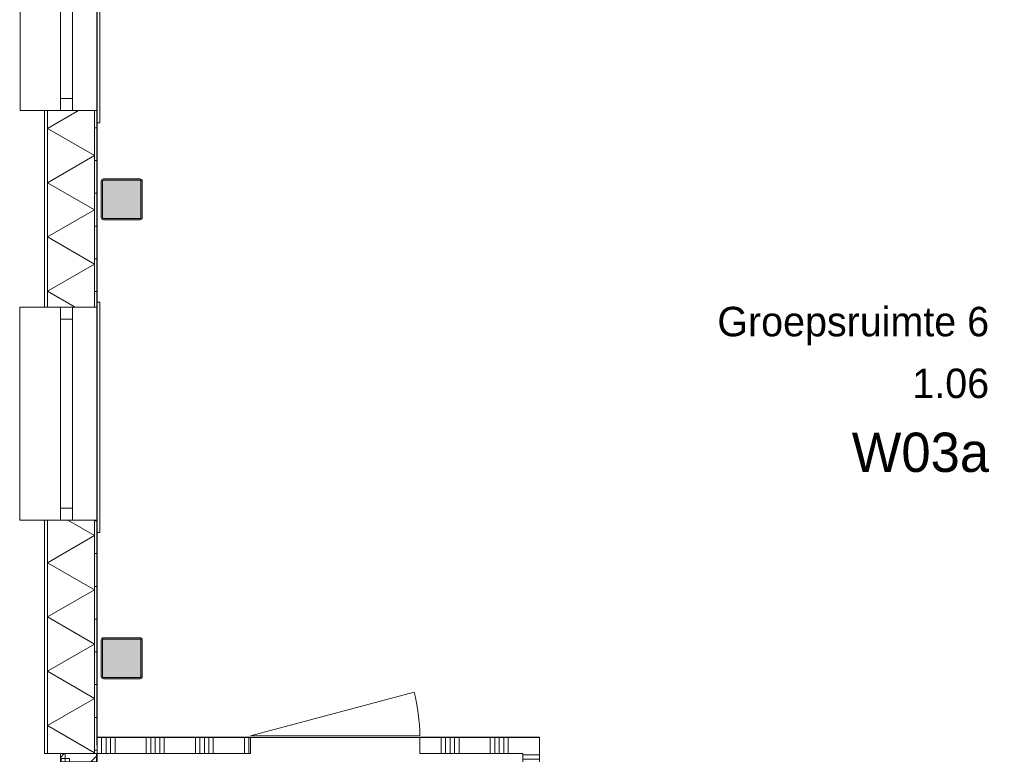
# Model space of a CAD drawing. Header units: millimetres. Extents: x -850 to 154668, y -25041 to 71030.
# Tile 77 of 211: x -472 to 5538, y 42575 to 47060. Entities that reach past the tile are written whole.
import ezdxf
from ezdxf.enums import TextEntityAlignment as Align

# ---------------------------------------------------------------- set-up
doc = ezdxf.new("R2010")
doc.units = ezdxf.units.MM
doc.header["$MEASUREMENT"] = 0
doc.linetypes.add('B0703', pattern=[468.700004, 312.5, -156.200004])
doc.linetypes.add('Wipeout_Contour', pattern=[1000, 0, -1000])
for name, color, linetype in [('New_21 Buitenwanden', 7, 'Continuous'), ('New_21 Buitenwanden Doorsnede-arcering', 7, 'Continuous'), ('New_21 Buitenwanden Laagscheidingslijnen', 7, 'Continuous'), ('New_21 Buitenwanden Ramen', 7, 'Continuous'), ('New_21 Vliesgevels', 7, 'Continuous'), ('New_21 Vliesgevels Afdek-arcering', 7, 'Continuous'), ('New_21 Vliesgevels Doorsnede-arcering', 7, 'Continuous'), ('New_22 NC Binnenwanden', 7, 'Continuous'), ('New_22 NC Binnenwanden Deuren', 7, 'Continuous'), ('New_22 NC Binnenwanden Doorsnede-arcering', 7, 'Continuous'), ('New_22 NC Binnenwanden Laagscheidingslijnen', 7, 'Continuous'), ('New_23 Vloeren', 7, 'Continuous'), ('New_Z Ruimtefuncties', 7, 'Continuous'), ('New_Z Ruimtefuncties Zone omranding', 7, 'Continuous'), ('New_Z Ruimtefuncties Zone tekst', 7, 'Continuous'), ('S-COLS-____-OTLN.RVT S', 7, 'Continuous'), ('S-COLS-____-OTLN.RVT S 2D arcering', 7, 'Continuous')]:
    doc.layers.add(name, color=color, linetype=linetype)
doc.styles.add('GENERATED_STYLE_1', font='txt')
doc.styles.add('GENERATED_STYLE_2', font='txt')
pattern_1 = [(45, (0, 0), (-176.7767, 176.7767), []), (45, (-35.36, 35.36), (-176.7767, 176.7767), []), (45, (-70.7, 70.7), (-176.7767, 176.7767), [])]
pattern_2 = [(1e-14, (0, 0), (0, 200), [])]

# ---------------------------------------------------------------- blocks, each defined once
blk = doc.blocks.new('Slab_3_2', base_point=(0, 51154.6))
at = {"layer": 'New_23 Vloeren', "color": 1, "linetype": 'Continuous', "lineweight": 0, "flags": 128}
blk.add_lwpolyline([(2, 17060), (-0.3, 51154.6), (0, 51154.6), (0, 66760), (25600, 66760), (25600, 49879.9), (31400.4, 49880)], dxfattribs=at)
blk = doc.blocks.new('Curtain Wall_103_2')
at = {"layer": 'New_21 Vliesgevels', "color": 1, "linetype": 'Continuous', "lineweight": 0}
for p, q in [((-4, 42580), (-224, 42580)), ((-4, 39540), (-224, 39540))]:
    blk.add_line(p, q, dxfattribs=at)
at = {"layer": 'New_21 Vliesgevels', "color": 9, "linetype": 'B0703', "lineweight": 0, "flags": 128}
for points in [[(-224, 42580), (-224, 42530)], [(-4, 42580), (-224, 42580)], [(-4, 42530), (-4, 42580)], [(-224, 42530), (-219, 42530)], [(-219, 42550), (-169, 42550)], [(-219, 42530), (-219, 42550)], [(-169, 42550), (-169, 42530)], [(-169, 42530), (-4, 42530)], [(-219, 41085), (-224, 41085)], [(-224, 41085), (-224, 41035)], [(-219, 41065), (-219, 41085)], [(-169, 41065), (-219, 41065)], [(-219, 41035), (-219, 41055)], [(-219, 41055), (-169, 41055)], [(-4, 41085), (-169, 41085)], [(-169, 41085), (-169, 41065)], [(-169, 41055), (-169, 41035)], [(-4, 41035), (-4, 41085)], [(-224, 41035), (-219, 41035)], [(-169, 41035), (-4, 41035)], [(-219, 39590), (-224, 39590)], [(-224, 39590), (-224, 39540)], [(-219, 39570), (-219, 39590)], [(-169, 39570), (-219, 39570)], [(-4, 39590), (-169, 39590)], [(-169, 39590), (-169, 39570)], [(-4, 39540), (-4, 39590)], [(-224, 39540), (-4, 39540)]]:
    blk.add_lwpolyline(points, dxfattribs=at)
at = {"color": 254, "linetype": 'Wipeout_Contour', "lineweight": 0, "ltscale": 167230.683789}
blk.add_wipeout([(-169, 41085), (-4, 41085), (-4, 42530), (-169, 42530)], dxfattribs=at).dxf.layer = 'New_21 Vliesgevels Afdek-arcering'
at = {"color": 254, "linetype": 'Wipeout_Contour', "lineweight": 0, "ltscale": 161250.709167}
blk.add_wipeout([(-169, 39590), (-4, 39590), (-4, 41035), (-169, 41035)], dxfattribs=at).dxf.layer = 'New_21 Vliesgevels Afdek-arcering'
at = {"layer": 'New_21 Vliesgevels', "color": 1, "linetype": 'Continuous', "lineweight": 0}
for p, q in [((-4, 42580), (-4, 42530)), ((-4, 41085), (-4, 41035)), ((-4, 39590), (-4, 39540))]:
    blk.add_line(p, q, dxfattribs=at)
at = {"layer": 'New_21 Vliesgevels', "color": 1, "linetype": 'Continuous', "lineweight": 0, "flags": 128}
for points in [[(-4, 41085), (-4, 42530)], [(-4, 39590), (-4, 41035)]]:
    blk.add_lwpolyline(points, dxfattribs=at)
at = {"color": 254, "linetype": 'Wipeout_Contour', "lineweight": 0, "ltscale": 167231.831006}
blk.add_wipeout([(-169, 41085), (-169, 42530), (-219, 42530), (-219, 41085)], dxfattribs=at).dxf.layer = 'New_21 Vliesgevels Afdek-arcering'
at = {"color": 254, "linetype": 'Wipeout_Contour', "lineweight": 0, "ltscale": 161251.898959}
blk.add_wipeout([(-169, 39590), (-169, 41035), (-219, 41035), (-219, 39590)], dxfattribs=at).dxf.layer = 'New_21 Vliesgevels Afdek-arcering'
at = {"layer": 'New_21 Vliesgevels', "color": 1, "linetype": 'Continuous', "lineweight": 0}
for p, q in [((-169, 42550), (-169, 42530)), ((-4, 42530), (-169, 42530)), ((-169, 41085), (-169, 41065)), ((-4, 41085), (-169, 41085)), ((-169, 41055), (-169, 41035)), ((-4, 41035), (-169, 41035)), ((-169, 39590), (-169, 39570)), ((-4, 39590), (-169, 39590))]:
    blk.add_line(p, q, dxfattribs=at)
at = {"layer": 'New_21 Vliesgevels', "color": 1, "linetype": 'Continuous', "lineweight": 0, "flags": 128}
for points in [[(-169, 42530), (-169, 41085)], [(-169, 41035), (-169, 39590)]]:
    blk.add_lwpolyline(points, dxfattribs=at)
at = {"color": 254, "linetype": 'Wipeout_Contour', "lineweight": 0, "ltscale": 167232.348183}
blk.add_wipeout([(-219, 42530), (-224, 42530), (-224, 41085), (-219, 41085)], dxfattribs=at).dxf.layer = 'New_21 Vliesgevels Afdek-arcering'
at = {"color": 254, "linetype": 'Wipeout_Contour', "lineweight": 0, "ltscale": 161252.435329}
blk.add_wipeout([(-219, 41035), (-224, 41035), (-224, 39590), (-219, 39590)], dxfattribs=at).dxf.layer = 'New_21 Vliesgevels Afdek-arcering'
at = {"layer": 'New_21 Vliesgevels Doorsnede-arcering', "linetype": 'Continuous', "lineweight": 0, "true_color": 0x000000}
h = blk.add_hatch(dxfattribs=at)
h.set_pattern_fill('505_Aluminium_0002', color=18, style=0, pattern_type=2)
h.set_pattern_definition(pattern_1)
h.paths.add_polyline_path([(-169, 42550), (-169, 42530), (-4, 42530), (-4, 42580), (-224, 42580), (-224, 42530), (-219, 42530), (-219, 42550)])
h = blk.add_hatch(dxfattribs=at)
h.set_pattern_fill('505_Aluminium_0002', color=18, style=0, pattern_type=2)
h.set_pattern_definition(pattern_1)
h.paths.add_polyline_path([(-169, 41055), (-169, 41035), (-4, 41035), (-4, 41085), (-169, 41085), (-169, 41065), (-219, 41065), (-219, 41085), (-224, 41085), (-224, 41035), (-219, 41035), (-219, 41055)])
h = blk.add_hatch(dxfattribs=at)
h.set_pattern_fill('505_Aluminium_0002', color=18, style=0, pattern_type=2)
h.set_pattern_definition(pattern_1)
h.paths.add_polyline_path([(-169, 39570), (-219, 39570), (-219, 39590), (-224, 39590), (-224, 39540), (-4, 39540), (-4, 39590), (-169, 39590)])
at = {"layer": 'New_21 Vliesgevels', "color": 1, "linetype": 'Continuous', "lineweight": 0}
for p, q in [((-224, 42580), (-224, 42530)), ((-194, 42580), (-194, 41060)), ((-219, 42530), (-224, 42530)), ((-219, 42550), (-219, 42530)), ((-169, 42550), (-219, 42550)), ((-224, 41085), (-224, 41035)), ((-219, 41085), (-224, 41085)), ((-219, 41085), (-219, 41065)), ((-169, 41065), (-219, 41065)), ((-219, 41055), (-219, 41035)), ((-169, 41055), (-219, 41055)), ((-194, 41060), (-194, 39540)), ((-219, 41035), (-224, 41035)), ((-224, 39590), (-224, 39540)), ((-219, 39590), (-224, 39590)), ((-219, 39590), (-219, 39570)), ((-169, 39570), (-219, 39570))]:
    blk.add_line(p, q, dxfattribs=at)
at = {"layer": 'New_21 Vliesgevels', "color": 1, "linetype": 'Continuous', "lineweight": 0, "flags": 128}
for points in [[(-224, 41085), (-224, 42530)], [(-169, 42530), (-219, 42530)], [(-219, 42530), (-219, 41085)], [(-194, 42550), (-194, 42530)], [(-219, 41085), (-169, 41085)], [(-194, 41085), (-194, 41065)], [(-194, 41055), (-194, 41035)], [(-224, 39590), (-224, 41035)], [(-169, 41035), (-219, 41035)], [(-219, 41035), (-219, 39590)], [(-219, 39590), (-169, 39590)], [(-194, 39590), (-194, 39570)]]:
    blk.add_lwpolyline(points, dxfattribs=at)
blk = doc.blocks.new('*X1137')
at = {"layer": 'New_21 Buitenwanden Doorsnede-arcering', "linetype": 'Continuous', "lineweight": 0, "true_color": 0xe9ebeb}
for points in [[(-302.2, 46350), (-302.1, 46350), (-302.1, 46500), (-302.2, 46500)], [(-302.2, 46050), (-302.1, 46050), (-302.1, 46200), (-302.2, 46200)], [(-302.2, 45750), (-302.1, 45750), (-302.1, 45900), (-302.2, 45900)], [(-302.2, 45450), (-302.1, 45450), (-302.1, 45600), (-302.2, 45600)]]:
    blk.add_hatch(color=254, dxfattribs=at).paths.add_polyline_path(points)
blk = doc.blocks.new('*X1138')
at = {"layer": 'New_21 Buitenwanden Doorsnede-arcering', "linetype": 'Continuous', "lineweight": 0, "true_color": 0xe9ebeb}
for points in [[(-302.2, 43950), (-302.1, 43950), (-302.1, 44004.8), (-302.2, 44004.8)], [(-302.2, 43650), (-302.1, 43650), (-302.1, 43800), (-302.2, 43800)], [(-302.2, 43350), (-302.1, 43350), (-302.1, 43500), (-302.2, 43500)], [(-302.2, 43050), (-302.1, 43050), (-302.1, 43200), (-302.2, 43200)], [(-302.2, 42750), (-302.1, 42750), (-302.1, 42900), (-302.2, 42900)], [(-302.2, 42585.6), (-302.1, 42585.7), (-302.1, 42600), (-302.2, 42600)]]:
    blk.add_hatch(color=254, dxfattribs=at).paths.add_polyline_path(points)
blk = doc.blocks.new('*X1145')
at = {"layer": 'New_21 Buitenwanden Doorsnede-arcering', "linetype": 'Continuous', "lineweight": 0, "true_color": 0xe9ebeb}
for points in [[(-15.1, 43950), (-15, 43950), (-15, 44004.8), (-15.1, 44004.8)], [(-15.1, 43650), (-15, 43650), (-15, 43800), (-15.1, 43800)], [(-15.1, 43350), (-15, 43350), (-15, 43500), (-15.1, 43500)], [(-15.1, 43050), (-15, 43050), (-15, 43200), (-15.1, 43200)], [(-15.1, 42750), (-15, 42750), (-15, 42900), (-15.1, 42900)]]:
    blk.add_hatch(color=254, dxfattribs=at).paths.add_polyline_path(points)
blk = doc.blocks.new('*X1146')
at = {"layer": 'New_21 Buitenwanden Doorsnede-arcering', "linetype": 'Continuous', "lineweight": 0, "true_color": 0xe9ebeb}
for points in [[(-15.1, 46350), (-15, 46350), (-15, 46500), (-15.1, 46500)], [(-15.1, 46050), (-15, 46050), (-15, 46200), (-15.1, 46200)], [(-15.1, 45750), (-15, 45750), (-15, 45900), (-15.1, 45900)], [(-15.1, 45450), (-15, 45450), (-15, 45600), (-15.1, 45600)]]:
    blk.add_hatch(color=254, dxfattribs=at).paths.add_polyline_path(points)
blk = doc.blocks.new('*X1153')
at = {"layer": 'New_21 Buitenwanden Doorsnede-arcering', "color": 254, "linetype": 'Continuous', "lineweight": 0, "true_color": 0xe9ebeb}
for p, q in [((-178.6, 44004.8), (-15.1, 43910.4)), ((-302.1, 43744.7), (-15.1, 43910.4)), ((-302.1, 43744.7), (-15.1, 43579)), ((-302.1, 43413.3), (-15.1, 43579)), ((-302.1, 43413.3), (-15.1, 43247.6)), ((-302.1, 43081.9), (-15.1, 43247.6)), ((-302.1, 43081.9), (-15.1, 42916.2)), ((-302.1, 42750.5), (-15.1, 42916.2)), ((-302.1, 42750.5), (-116.8, 42643.5))]:
    blk.add_line(p, q, dxfattribs=at)
blk = doc.blocks.new('*X1154')
at = {"layer": 'New_21 Buitenwanden Doorsnede-arcering', "color": 254, "linetype": 'Continuous', "lineweight": 0, "true_color": 0xe9ebeb}
for p, q in [((-302.1, 46395.9), (-113.4, 46504.8)), ((-302.1, 46395.9), (-15.1, 46230.2)), ((-302.1, 46064.5), (-15.1, 46230.2)), ((-302.1, 46064.5), (-15.1, 45898.8)), ((-302.1, 45733.1), (-15.1, 45898.8)), ((-302.1, 45733.1), (-15.1, 45567.4)), ((-302.1, 45401.7), (-15.1, 45567.4)), ((-302.1, 45401.7), (-134.3, 45304.8))]:
    blk.add_line(p, q, dxfattribs=at)
blk = doc.blocks.new('R1 22_7')
at = {"layer": 'New_21 Buitenwanden Ramen', "color": 1, "linetype": 'Continuous', "lineweight": 0}
for p, q in [((-725, 150.2), (-725, 168.2)), ((-725, 168.2), (680, 168.2)), ((-650, 150.2), (-680, 150.2)), ((-650, 150.2), (-680, 150.2)), ((-650, 135.2), (-650, 150.2)), ((-650, 135.2), (-650, 150.2)), ((-650, 0), (-650, 135.1)), ((-650, 0), (-650, 135.1)), ((650, 135.2), (650, 150.2)), ((650, 135.2), (650, 150.2)), ((650, 150.2), (680, 150.2)), ((650, 150.2), (680, 150.2)), ((650, 0), (650, 135.1)), ((650, 0), (650, 135.1)), ((680, 168.2), (680, 150.2)), ((-650, 0), (-577, 0)), ((-650, -72), (-650, 0)), ((-650, -72), (-650, 0)), ((-577, 0), (-577, -72)), ((-577, 0), (577, 0)), ((577, -72), (577, 0)), ((577, 0), (650, 0)), ((650, -72), (650, 0)), ((650, -72), (650, 0)), ((-577, -72), (-650, -72)), ((-650, -152), (-650, -72)), ((577, -72), (-577, -72)), ((650, -72), (577, -72)), ((650, -152), (650, -72)), ((-650, -170), (-650, -320)), ((650, -320), (650, -170)), ((-650, -320), (650, -320))]:
    blk.add_line(p, q, dxfattribs=at)
at = {"layer": 'New_21 Buitenwanden Ramen', "color": 9, "linetype": 'Continuous', "lineweight": 0}
for p, q in [((-650, 150.2), (650, 150.2)), ((-650, 135.1), (-650, 135.2)), ((-650, 135.1), (-650, 135.2)), ((650, 135.1), (650, 135.2)), ((650, 135.1), (650, 135.2)), ((-650, -170), (-650, -152)), ((650, -170), (650, -152))]:
    blk.add_line(p, q, dxfattribs=at)
blk = doc.blocks.new('R1 22_8')
at = {"layer": 'New_21 Buitenwanden Ramen', "color": 1, "linetype": 'Continuous', "lineweight": 0}
for p, q in [((-725, 150.2), (-725, 168.2)), ((-725, 168.2), (680, 168.2)), ((-650, 150.2), (-680, 150.2)), ((-650, 150.2), (-680, 150.2)), ((-650, 135.2), (-650, 150.2)), ((-650, 135.2), (-650, 150.2)), ((-650, 0), (-650, 135.1)), ((-650, 0), (-650, 135.1)), ((650, 135.2), (650, 150.2)), ((650, 135.2), (650, 150.2)), ((650, 150.2), (680, 150.2)), ((650, 150.2), (680, 150.2)), ((650, 0), (650, 135.1)), ((650, 0), (650, 135.1)), ((680, 168.2), (680, 150.2)), ((-650, 0), (-577, 0)), ((-650, -72), (-650, 0)), ((-650, -72), (-650, 0)), ((-577, 0), (-577, -72)), ((-577, 0), (577, 0)), ((577, -72), (577, 0)), ((577, 0), (650, 0)), ((650, -72), (650, 0)), ((650, -72), (650, 0)), ((-577, -72), (-650, -72)), ((-650, -152), (-650, -72)), ((577, -72), (-577, -72)), ((650, -72), (577, -72)), ((650, -152), (650, -72)), ((-650, -170), (-650, -322)), ((650, -322), (650, -170)), ((-650, -322), (650, -322))]:
    blk.add_line(p, q, dxfattribs=at)
at = {"layer": 'New_21 Buitenwanden Ramen', "color": 9, "linetype": 'Continuous', "lineweight": 0}
for p, q in [((-650, 150.2), (650, 150.2)), ((-650, 135.1), (-650, 135.2)), ((-650, 135.1), (-650, 135.2)), ((650, 135.1), (650, 135.2)), ((650, 135.1), (650, 135.2)), ((-650, -170), (-650, -152)), ((650, -170), (650, -152))]:
    blk.add_line(p, q, dxfattribs=at)
blk = doc.blocks.new('*X1168')
at = {"layer": 'New_21 Buitenwanden Doorsnede-arcering', "linetype": 'Continuous', "lineweight": 0, "true_color": 0xe9ebeb}
blk.add_hatch(color=254, dxfattribs=at).paths.add_polyline_path([(-302.1, 42585.7), (-302.2, 42585.6), (-302.2, 42580), (-302.1, 42580)])
blk = doc.blocks.new('*X1169')
at = {"layer": 'New_21 Buitenwanden Doorsnede-arcering', "color": 254, "linetype": 'Continuous', "lineweight": 0, "true_color": 0xe9ebeb}
for p in [(-116.8, 42643.5), (-23.4, 42580)]:
    blk.add_line(p, (-15.1, 42584.8), dxfattribs=at)
blk = doc.blocks.new('*X1170')
at = {"layer": 'New_21 Buitenwanden Doorsnede-arcering', "linetype": 'Continuous', "lineweight": 0, "true_color": 0xe9ebeb}
blk.add_hatch(color=254, dxfattribs=at).paths.add_polyline_path([(-15.1, 42580), (-15, 42580), (-15, 42600), (-15.1, 42600)])
blk = doc.blocks.new('Wall_160_2', base_point=(0, 42580))
at = {"layer": 'New_21 Buitenwanden Doorsnede-arcering', "linetype": 'Continuous', "lineweight": 0, "true_color": 0xe9ebeb}
h = blk.add_hatch(dxfattribs=at)
h.set_pattern_fill('930_Lijnen_vert_200_0002', color=254, style=0, pattern_type=2)
h.set_pattern_definition(pattern_2)
h.paths.add_polyline_path([(-15, 45304.8), (0, 45304.8), (0, 46504.8), (-15, 46504.8)])
h = blk.add_hatch(dxfattribs=at)
h.set_pattern_fill('930_Lijnen_vert_200_0002', color=254, style=0, pattern_type=2)
h.set_pattern_definition(pattern_2)
h.paths.add_polyline_path([(0, 44004.8), (-15, 44004.8), (-15, 42675.3), (0, 42680)])
h = blk.add_hatch(dxfattribs=at)
h.set_pattern_fill('930_Lijnen_vert_200_0002', color=254, style=0, pattern_type=2)
h.set_pattern_definition(pattern_2)
h.paths.add_polyline_path([(0, 42680), (-15, 42675.3), (-15, 42580), (0, 42580)])
at = {"layer": 'New_21 Buitenwanden', "color": 8, "linetype": 'Continuous', "lineweight": 0, "true_color": 0x778488}
for p, q in [((-320.2, 46504.8), (-302.2, 46504.8)), ((-302.2, 46504.8), (-222.2, 46504.8)), ((-222.2, 46504.8), (-150.2, 46504.8)), ((-150.2, 46504.8), (-15.1, 46504.8)), ((-15.1, 46504.8), (-15, 46504.8)), ((-15, 46504.8), (0, 46504.8)), ((0, 46504.8), (0, 46474.8)), ((0, 45304.8), (0, 45334.8)), ((-320.2, 45304.8), (-302.2, 45304.8)), ((-302.2, 45304.8), (-222.2, 45304.8)), ((-222.2, 45304.8), (-150.2, 45304.8)), ((-150.2, 45304.8), (-15.1, 45304.8)), ((-15.1, 45304.8), (-15, 45304.8)), ((-15, 45304.8), (0, 45304.8)), ((-320.2, 44004.8), (-302.2, 44004.8)), ((-302.2, 44004.8), (-222.2, 44004.8)), ((-222.2, 44004.8), (-150.2, 44004.8)), ((-150.2, 44004.8), (-15.1, 44004.8)), ((-15.1, 44004.8), (-15, 44004.8)), ((-15, 44004.8), (0, 44004.8)), ((0, 44004.8), (0, 43974.8))]:
    blk.add_line(p, q, dxfattribs=at)
at = {"layer": 'New_21 Buitenwanden', "color": 8, "linetype": 'Continuous', "lineweight": 0, "true_color": 0x778488, "flags": 128}
for points in [[(-320.2, 46504.8), (-320.2, 45304.8)], [(0, 45304.8), (0, 46504.8)], [(-320.2, 44004.8), (-320.2, 42580)], [(0, 42680), (0, 44004.8)]]:
    blk.add_lwpolyline(points, dxfattribs=at)
at = {"layer": 'New_21 Buitenwanden Laagscheidingslijnen', "color": 8, "linetype": 'Continuous', "lineweight": 0, "true_color": 0x778488}
for p, q in [((-302.2, 46504.8), (-302.2, 45304.8)), ((-302.1, 46504.8), (-302.1, 45304.8)), ((-15.1, 45304.8), (-15.1, 46504.8)), ((-15, 45304.8), (-15, 46504.8)), ((-302.2, 44004.8), (-302.2, 42585.6)), ((-302.1, 44004.8), (-302.1, 42585.7)), ((-15.1, 42675.3), (-15.1, 44004.8)), ((-15, 42675.3), (-15, 44004.8))]:
    blk.add_line(p, q, dxfattribs=at)
at = {"layer": 'New_22 NC Binnenwanden', "color": 8, "linetype": 'Continuous', "lineweight": 0, "true_color": 0x778488, "flags": 128}
for points in [[(-320.2, 42580), (-302.2, 42580)], [(-302.2, 42580), (-302.1, 42580)], [(-302.1, 42580), (-15.1, 42580)], [(-15.1, 42580), (-15, 42580)], [(-15, 42580), (0, 42580)]]:
    blk.add_lwpolyline(points, dxfattribs=at)
at = {"layer": 'New_22 NC Binnenwanden Laagscheidingslijnen', "color": 8, "linetype": 'Continuous', "lineweight": 0, "true_color": 0x778488}
for p, q in [((-15.1, 42675.3), (-15.1, 42580)), ((-15, 42675.3), (-15, 42580)), ((0, 42680), (0, 42580)), ((-302.2, 42585.6), (-302.2, 42580)), ((-302.1, 42585.7), (-302.1, 42580))]:
    blk.add_line(p, q, dxfattribs=at)
at = {"layer": 'New_21 Buitenwanden', "color": 8, "lineweight": 0, "true_color": 0x778488}
for name in ['*X1137', '*X1154', '*X1146', '*X1138', '*X1153', '*X1145', '*X1169', '*X1168', '*X1170']:
    blk.add_blockref(name, (0, 0), dxfattribs=at)
at = {"layer": 'New_21 Buitenwanden Ramen', "color": 1, "linetype": 'Continuous', "lineweight": 0, "xscale": -1, "zscale": 1000, "rotation": 269.9999999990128}
for name, p in [('R1 22_7', (-150.2, 47154.8)), ('R1 22_8', (-150.2, 44654.8))]:
    blk.add_blockref(name, p, dxfattribs=at)
blk = doc.blocks.new('Column 191[31]_2', base_point=(0.5, 3))
at = {"layer": 'S-COLS-____-OTLN.RVT S 2D arcering', "linetype": 'Continuous', "lineweight": 0, "true_color": 0x778488}
h = blk.add_hatch(color=8, dxfattribs=at)
h.paths.add_polyline_path([(25.5, 45851), (26.5, 45846), (29.3, 45841.8), (33.5, 45838.9), (38.5, 45838), (262.5, 45838), (267.5, 45838.9), (271.7, 45841.8), (274.5, 45846), (275.5, 45851), (275.5, 46075), (274.5, 46079.9), (271.7, 46084.1), (267.5, 46087), (262.5, 46088), (38.5, 46088), (33.5, 46087), (29.3, 46084.1), (26.5, 46079.9), (25.5, 46075)])
h.paths.add_polyline_path([(262.5, 45846), (38.5, 45846), (36.6, 45846.3), (35, 45847.4), (33.9, 45849), (33.5, 45851), (33.5, 46075), (33.9, 46076.9), (35, 46078.5), (36.6, 46079.6), (38.5, 46080), (262.5, 46080), (264.4, 46079.6), (266.1, 46078.5), (267.1, 46076.9), (267.5, 46075), (267.5, 45851), (267.1, 45849), (266.1, 45847.4), (264.4, 45846.3)], flags=0)
blk.add_hatch(color=8, dxfattribs=at).paths.add_polyline_path([(262.5, 46080), (38.5, 46080), (36.6, 46079.6), (35, 46078.5), (33.9, 46076.9), (33.5, 46075), (33.5, 45851), (33.9, 45849), (35, 45847.4), (36.6, 45846.3), (38.5, 45846), (262.5, 45846), (264.4, 45846.3), (266.1, 45847.4), (267.1, 45849), (267.5, 45851), (267.5, 46075), (267.1, 46076.9), (266.1, 46078.5), (264.4, 46079.6)])
at = {"layer": 'S-COLS-____-OTLN.RVT S', "color": 1, "linetype": 'Continuous', "lineweight": 0}
for p, q in [((26.5, 46079.9), (25.5, 46075)), ((25.5, 46075), (25.5, 45851)), ((29.3, 46084.1), (26.5, 46079.9)), ((33.5, 46087), (29.3, 46084.1)), ((38.5, 46088), (33.5, 46087)), ((33.5, 46075), (33.9, 46076.9)), ((33.5, 45851), (33.5, 46075)), ((33.9, 46076.9), (35, 46078.5)), ((35, 46078.5), (36.6, 46079.6)), ((36.6, 46079.6), (38.5, 46080)), ((262.5, 46088), (38.5, 46088)), ((38.5, 46080), (262.5, 46080)), ((267.5, 46087), (262.5, 46088)), ((262.5, 46080), (264.4, 46079.6)), ((264.4, 46079.6), (266.1, 46078.5)), ((266.1, 46078.5), (267.1, 46076.9)), ((267.1, 46076.9), (267.5, 46075)), ((271.7, 46084.1), (267.5, 46087)), ((267.5, 46075), (267.5, 45851)), ((274.5, 46079.9), (271.7, 46084.1)), ((275.5, 46075), (274.5, 46079.9)), ((275.5, 45851), (275.5, 46075)), ((25.5, 45851), (26.5, 45846)), ((26.5, 45846), (29.3, 45841.8)), ((29.3, 45841.8), (33.5, 45838.9)), ((33.9, 45849), (33.5, 45851)), ((33.5, 45838.9), (38.5, 45838)), ((35, 45847.4), (33.9, 45849)), ((36.6, 45846.3), (35, 45847.4)), ((38.5, 45846), (36.6, 45846.3)), ((262.5, 45846), (38.5, 45846)), ((38.5, 45838), (262.5, 45838)), ((264.4, 45846.3), (262.5, 45846)), ((262.5, 45838), (267.5, 45838.9)), ((266.1, 45847.4), (264.4, 45846.3)), ((267.1, 45849), (266.1, 45847.4)), ((267.5, 45851), (267.1, 45849)), ((267.5, 45838.9), (271.7, 45841.8)), ((271.7, 45841.8), (274.5, 45846)), ((274.5, 45846), (275.5, 45851))]:
    blk.add_line(p, q, dxfattribs=at)
blk = doc.blocks.new('Column 195[35]_2', base_point=(0.5, 3))
at = {"layer": 'S-COLS-____-OTLN.RVT S 2D arcering', "linetype": 'Continuous', "lineweight": 0, "true_color": 0x778488}
h = blk.add_hatch(color=8, dxfattribs=at)
h.paths.add_polyline_path([(25.5, 43049.3), (26.5, 43044.3), (29.3, 43040.1), (33.5, 43037.3), (38.5, 43036.3), (262.5, 43036.3), (267.5, 43037.3), (271.7, 43040.1), (274.5, 43044.3), (275.5, 43049.3), (275.5, 43273.3), (274.5, 43278.3), (271.7, 43282.5), (267.5, 43285.3), (262.5, 43286.3), (38.5, 43286.3), (33.5, 43285.3), (29.3, 43282.5), (26.5, 43278.3), (25.5, 43273.3)])
h.paths.add_polyline_path([(262.5, 43044.3), (38.5, 43044.3), (36.6, 43044.7), (35, 43045.7), (33.9, 43047.4), (33.5, 43049.3), (33.5, 43273.3), (33.9, 43275.2), (35, 43276.8), (36.6, 43277.9), (38.5, 43278.3), (262.5, 43278.3), (264.4, 43277.9), (266.1, 43276.8), (267.1, 43275.2), (267.5, 43273.3), (267.5, 43049.3), (267.1, 43047.4), (266.1, 43045.7), (264.4, 43044.7)], flags=0)
blk.add_hatch(color=8, dxfattribs=at).paths.add_polyline_path([(262.5, 43278.3), (38.5, 43278.3), (36.6, 43277.9), (35, 43276.8), (33.9, 43275.2), (33.5, 43273.3), (33.5, 43049.3), (33.9, 43047.4), (35, 43045.7), (36.6, 43044.7), (38.5, 43044.3), (262.5, 43044.3), (264.4, 43044.7), (266.1, 43045.7), (267.1, 43047.4), (267.5, 43049.3), (267.5, 43273.3), (267.1, 43275.2), (266.1, 43276.8), (264.4, 43277.9)])
at = {"layer": 'S-COLS-____-OTLN.RVT S', "color": 1, "linetype": 'Continuous', "lineweight": 0}
for p, q in [((26.5, 43278.3), (25.5, 43273.3)), ((29.3, 43282.5), (26.5, 43278.3)), ((33.5, 43285.3), (29.3, 43282.5)), ((38.5, 43286.3), (33.5, 43285.3)), ((33.5, 43273.3), (33.9, 43275.2)), ((33.9, 43275.2), (35, 43276.8)), ((35, 43276.8), (36.6, 43277.9)), ((36.6, 43277.9), (38.5, 43278.3)), ((262.5, 43286.3), (38.5, 43286.3)), ((38.5, 43278.3), (262.5, 43278.3)), ((267.5, 43285.3), (262.5, 43286.3)), ((262.5, 43278.3), (264.4, 43277.9)), ((264.4, 43277.9), (266.1, 43276.8)), ((266.1, 43276.8), (267.1, 43275.2)), ((267.1, 43275.2), (267.5, 43273.3)), ((271.7, 43282.5), (267.5, 43285.3)), ((274.5, 43278.3), (271.7, 43282.5)), ((275.5, 43273.3), (274.5, 43278.3)), ((25.5, 43273.3), (25.5, 43049.3)), ((33.5, 43049.3), (33.5, 43273.3)), ((267.5, 43273.3), (267.5, 43049.3)), ((275.5, 43049.3), (275.5, 43273.3)), ((25.5, 43049.3), (26.5, 43044.3)), ((26.5, 43044.3), (29.3, 43040.1)), ((29.3, 43040.1), (33.5, 43037.3)), ((33.9, 43047.4), (33.5, 43049.3)), ((33.5, 43037.3), (38.5, 43036.3)), ((35, 43045.7), (33.9, 43047.4)), ((36.6, 43044.7), (35, 43045.7)), ((38.5, 43044.3), (36.6, 43044.7)), ((262.5, 43044.3), (38.5, 43044.3)), ((38.5, 43036.3), (262.5, 43036.3)), ((264.4, 43044.7), (262.5, 43044.3)), ((262.5, 43036.3), (267.5, 43037.3)), ((266.1, 43045.7), (264.4, 43044.7)), ((267.1, 43047.4), (266.1, 43045.7)), ((267.5, 43049.3), (267.1, 43047.4)), ((267.5, 43037.3), (271.7, 43040.1)), ((271.7, 43040.1), (274.5, 43044.3)), ((274.5, 43044.3), (275.5, 43049.3))]:
    blk.add_line(p, q, dxfattribs=at)
blk = doc.blocks.new('*X2472')
at = {"layer": 'New_22 NC Binnenwanden Doorsnede-arcering', "color": 254, "linetype": 'Continuous', "lineweight": 0, "true_color": 0xe9ebeb}
for p, q in [((0, 42680), (0, 42580)), ((27.4, 42680), (27.4, 42580)), ((54.9, 42680), (54.9, 42580)), ((82.3, 42680), (82.3, 42580)), ((109.7, 42680), (109.7, 42580)), ((300, 42680), (300, 42580)), ((327.4, 42680), (327.4, 42580)), ((354.9, 42680), (354.9, 42580)), ((382.3, 42680), (382.3, 42580)), ((409.7, 42680), (409.7, 42580)), ((600, 42680), (600, 42580)), ((627.4, 42680), (627.4, 42580)), ((654.9, 42680), (654.9, 42580)), ((682.3, 42680), (682.3, 42580)), ((709.7, 42680), (709.7, 42580)), ((900, 42680), (900, 42580)), ((927.4, 42680), (927.4, 42580))]:
    blk.add_line(p, q, dxfattribs=at)
blk = doc.blocks.new('*X2473')
at = {"layer": 'New_22 NC Binnenwanden Doorsnede-arcering', "color": 254, "linetype": 'Continuous', "lineweight": 0, "true_color": 0xe9ebeb}
for p, q in [((2100, 42680), (2100, 42580)), ((2127.4, 42680), (2127.4, 42580)), ((2154.9, 42680), (2154.9, 42580)), ((2182.3, 42680), (2182.3, 42580)), ((2209.7, 42680), (2209.7, 42580)), ((2400, 42680), (2400, 42580)), ((2427.4, 42680), (2427.4, 42580)), ((2454.9, 42680), (2454.9, 42580)), ((2482.3, 42680), (2482.3, 42580)), ((2509.7, 42680), (2509.7, 42580))]:
    blk.add_line(p, q, dxfattribs=at)
blk = doc.blocks.new('D1 22_9')
at = {"layer": 'New_22 NC Binnenwanden Deuren', "color": 1, "linetype": 'Continuous', "lineweight": 0}
for q in [(-481.8, 267.6), (-517, 0)]:
    blk.add_line((517, 0), q, dxfattribs=at)
at = {"layer": 'New_22 NC Binnenwanden Deuren', "color": 7, "linetype": 'Continuous', "lineweight": 0}
for p, q in [((-517, -7), (-517, -107)), ((-517, -7), (-517, -107)), ((517, -7), (517, -107)), ((517, -7), (517, -107))]:
    blk.add_line(p, q, dxfattribs=at)
at = {"layer": 'New_22 NC Binnenwanden Deuren', "color": 1, "linetype": 'Continuous', "lineweight": 0}
blk.add_arc((517, 0), 1034, 165, 180, dxfattribs=at)
blk = doc.blocks.new('Wall_483_2', base_point=(0, 42580))
at = {"layer": 'New_22 NC Binnenwanden', "color": 8, "linetype": 'Continuous', "lineweight": 0, "true_color": 0x778488}
for p, q in [((936, 42680), (936, 42580)), ((1970, 42680), (1970, 42580))]:
    blk.add_line(p, q, dxfattribs=at)
at = {"layer": 'New_22 NC Binnenwanden', "color": 8, "linetype": 'Continuous', "lineweight": 0, "true_color": 0x778488, "flags": 128}
for points in [[(936, 42680), (0, 42680)], [(2700, 42680), (1970, 42680)], [(2700, 42680), (2700, 42580)], [(0, 42580), (936, 42580)], [(1970, 42580), (2600, 42580)]]:
    blk.add_lwpolyline(points, dxfattribs=at)
at = {"layer": 'New_22 NC Binnenwanden Laagscheidingslijnen', "color": 8, "linetype": 'Continuous', "lineweight": 0, "true_color": 0x778488}
blk.add_line((0, 42680), (0, 42580), dxfattribs=at)
at = {"layer": 'New_22 NC Binnenwanden', "color": 8, "lineweight": 0, "true_color": 0x778488}
for name in ['*X2472', '*X2473']:
    blk.add_blockref(name, (0, 0), dxfattribs=at)
at = {"layer": 'New_22 NC Binnenwanden Deuren', "color": 1, "linetype": 'Continuous', "lineweight": 0, "xscale": -1, "zscale": 1000}
blk.add_blockref('D1 22_9', (1453, 42687), dxfattribs=at)
blk = doc.blocks.new('*X2478')
at = {"layer": 'New_22 NC Binnenwanden Doorsnede-arcering', "color": 254, "linetype": 'Continuous', "lineweight": 0, "true_color": 0xe9ebeb}
for p, q in [((2700, 42572.6), (2600, 42572.6)), ((2700, 42545.1), (2600, 42545.1)), ((2700, 42517.7), (2600, 42517.7)), ((2700, 42490.3), (2600, 42490.3)), ((2700, 42300), (2600, 42300)), ((2700, 42272.6), (2600, 42272.6)), ((2700, 42245.1), (2600, 42245.1)), ((2700, 42217.7), (2600, 42217.7)), ((2700, 42190.3), (2600, 42190.3)), ((2700, 42000), (2600, 42000)), ((2700, 41972.6), (2600, 41972.6)), ((2700, 41945.1), (2600, 41945.1)), ((2700, 41917.7), (2600, 41917.7)), ((2700, 41890.3), (2600, 41890.3)), ((2700, 41700), (2600, 41700)), ((2700, 41672.6), (2600, 41672.6)), ((2700, 41645.1), (2600, 41645.1)), ((2700, 41617.7), (2600, 41617.7)), ((2700, 41590.3), (2600, 41590.3)), ((2700, 41400), (2600, 41400)), ((2700, 41372.6), (2600, 41372.6)), ((2700, 41345.1), (2600, 41345.1)), ((2700, 41317.7), (2600, 41317.7)), ((2700, 41290.3), (2600, 41290.3)), ((2700, 41100), (2600, 41100)), ((2700, 41072.6), (2600, 41072.6)), ((2700, 41045.1), (2600, 41045.1)), ((2700, 41017.7), (2600, 41017.7)), ((2700, 40990.3), (2600, 40990.3)), ((2700, 40800), (2600, 40800)), ((2700, 40772.6), (2600, 40772.6)), ((2700, 40745.1), (2600, 40745.1)), ((2700, 40717.7), (2600, 40717.7)), ((2700, 40690.3), (2600, 40690.3)), ((2700, 40500), (2600, 40500)), ((2700, 40472.6), (2600, 40472.6)), ((2700, 40445.1), (2600, 40445.1)), ((2700, 40417.7), (2600, 40417.7)), ((2700, 40390.3), (2600, 40390.3)), ((2700, 40200), (2600, 40200)), ((2700, 40172.6), (2600, 40172.6)), ((2700, 40145.1), (2600, 40145.1)), ((2700, 40117.7), (2600, 40117.7)), ((2700, 40090.3), (2600, 40090.3)), ((2700, 39900), (2600, 39900)), ((2700, 39872.6), (2600, 39872.6)), ((2700, 39845.1), (2600, 39845.1)), ((2700, 39817.7), (2600, 39817.7)), ((2700, 39790.3), (2600, 39790.3)), ((2700, 39600), (2600, 39600)), ((2700, 39572.6), (2600, 39572.6)), ((2700, 39545.1), (2600, 39545.1))]:
    blk.add_line(p, q, dxfattribs=at)
blk = doc.blocks.new('Wall_484_2', base_point=(2600, 39540))
at = {"layer": 'New_22 NC Binnenwanden', "color": 8, "linetype": 'Continuous', "lineweight": 0, "true_color": 0x778488, "flags": 128}
for points in [[(2600, 42580), (2600, 39540)], [(2700, 39540), (2700, 42580)]]:
    blk.add_lwpolyline(points, dxfattribs=at)
at = {"layer": 'New_22 NC Binnenwanden', "color": 8, "lineweight": 0, "true_color": 0x778488}
blk.add_blockref('*X2478', (0, 0), dxfattribs=at)
blk = doc.blocks.new('Groepsruimte 6_1.06_50_2', base_point=(4596.1, 44782.3))
at = {"layer": 'New_Z Ruimtefuncties Zone tekst', "color": 2, "lineweight": 0}
for tag, height, style, p in [('DUMMY_938', 180, 'GENERATED_STYLE_1', (5445.3, 45348)), ('ROOM_NAME', 180, 'GENERATED_STYLE_1', (5445.3, 45306.8)), ('DUMMY_939', 180, 'GENERATED_STYLE_1', (5445.3, 44970.8)), ('ROOM_NUMBER', 180, 'GENERATED_STYLE_1', (5445.3, 44929.7)), ('stWallCovering', 240, 'GENERATED_STYLE_2', (5445.3, 44538.8))]:
    blk.add_attdef(tag, text='', height=height, dxfattribs=dict(at, style=style)).set_placement(p, align=Align.TOP_RIGHT)
at = {"layer": 'New_Z Ruimtefuncties Zone tekst', "color": 2, "lineweight": 0, "style": 'GENERATED_STYLE_2'}
blk.add_attdef('DUMMY_940', text='', height=240, dxfattribs=at).set_placement((3746.9, 44593.7), align=Align.TOP_LEFT)

msp = doc.modelspace()

# ---------------------------------------------------------------- block references
at = {"layer": 'New_22 NC Binnenwanden', "color": 8, "lineweight": 0, "true_color": 0x778488}
msp.add_blockref('Wall_484_2', (2600, 39540), dxfattribs=at)
at = {"layer": 'New_23 Vloeren', "color": 1, "linetype": 'Continuous', "lineweight": 0}
msp.add_blockref('Slab_3_2', (0, 51154.6), dxfattribs=at)
at = {"layer": 'New_Z Ruimtefuncties', "color": 2, "linetype": 'Continuous', "lineweight": 0}
msp.add_blockref('Groepsruimte 6_1.06_50_2', (4596.1, 44782.3), dxfattribs=at).add_auto_attribs({'ROOM_NAME': 'Groepsruimte 6', 'ROOM_NUMBER': '1.06', 'stWallCovering': 'W03a'})
at = {"layer": 'S-COLS-____-OTLN.RVT S', "color": 1, "linetype": 'Continuous', "lineweight": 0}
for name in ['Column 191[31]_2', 'Column 195[35]_2']:
    msp.add_blockref(name, (0.5, 3), dxfattribs=at)

# ---------------------------------------------------------------- next in the draw order: block references
at = {"layer": 'New_21 Vliesgevels', "linetype": 'Continuous', "lineweight": 0}
msp.add_blockref('Curtain Wall_103_2', (0, 0), dxfattribs=at)

# ---------------------------------------------------------------- next in the draw order: linework, layer by layer
at = {"layer": 'New_Z Ruimtefuncties Zone omranding', "color": 231, "linetype": 'Continuous', "lineweight": 0, "true_color": 0xf9acba, "flags": 128}
msp.add_lwpolyline([(0, 42678.3), (2700, 42678.3), (2700, 41210), (8550.7, 41210), (8850, 41210), (8850, 47980), (4375, 47980), (4375, 48580), (0, 48580)], close=True, dxfattribs=at)

# ---------------------------------------------------------------- next in the draw order: block references
at = {"layer": 'New_21 Buitenwanden', "color": 8, "lineweight": 0, "true_color": 0x778488}
msp.add_blockref('Wall_160_2', (0, 42580), dxfattribs=at)
at = {"layer": 'New_22 NC Binnenwanden', "color": 8, "lineweight": 0, "true_color": 0x778488}
msp.add_blockref('Wall_483_2', (0, 42580), dxfattribs=at)

doc.saveas('drawing.dxf')
